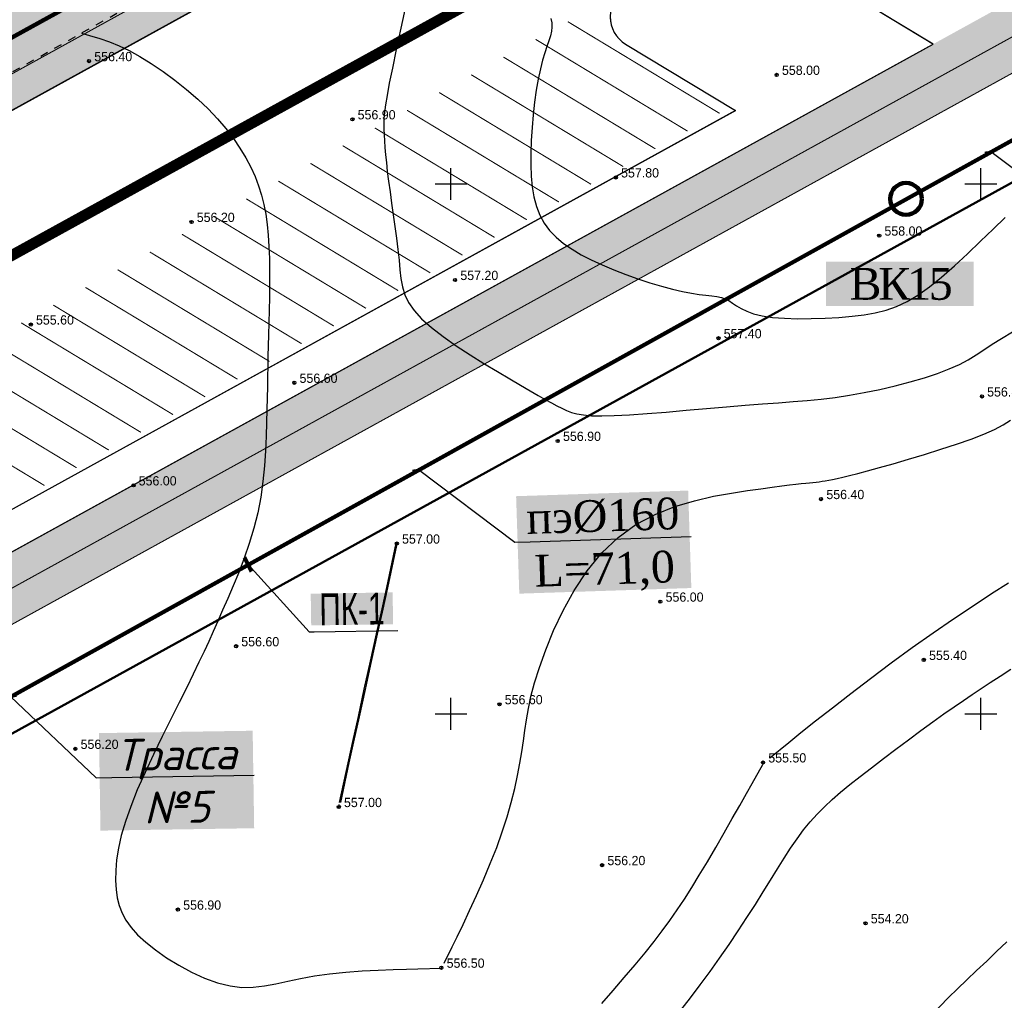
# Model space of a CAD drawing. Extents: x 0 to 361260, y 0 to 4201817.
# Tile 224 of 256: x 360159 to 360252, y 4200773 to 4200865. Entities that reach past the tile are written whole.
import ezdxf
from ezdxf import colors
from ezdxf.entities.mleader import LeaderData, LeaderLine
from ezdxf.math import Vec2, Vec3

# ---------------------------------------------------------------- set-up
doc = ezdxf.new("R2010")
doc.units = 0
doc.header["$LTSCALE"] = 0.5
doc.header["$MEASUREMENT"] = 0
doc.header["$PDMODE"] = 32
doc.header["$PDSIZE"] = 0.3
for name, pattern in [('CONTI', [0]), ('GOST2.303 6', [12, 8, -1.5, 1, -1.5]), ('STRIH_1', [3, 2, -1]), ('Д_ТРОТ_ТРУБА', [3, 1.5, -1.5])]:
    doc.linetypes.add(name, pattern=pattern)
for name, color, linetype in [('(004) Точки рельефа', 7, 'Continuous'), ('(025) Дорога', 7, 'Continuous'), ('GORIZDEFAULT', 32, 'CONTI'), ('OBRIV0', 32, 'CONTI'), ('PI_TTDEFAULT', 5, 'CONTI'), ('SETKR', 2, 'CONTI'), ('Водопровод 10', 7, 'Continuous'), ('Канализация 2', 7, 'Continuous'), ('Штрих Стекло', 7, 'Continuous')]:
    doc.layers.add(name, color=color, linetype=linetype)
doc.layers.add('0004. Услов. обоз. @ 1', color=250, linetype='Continuous', lineweight=30)
doc.styles.add('D-431', font='txt')
doc.styles.add('Times New Roman', font='times.ttf')

# ---------------------------------------------------------------- blocks, each defined once
blk = doc.blocks.new('BL_333')
at = {"color": 0}
for p, q in [((0, -1.5), (0, 1.5)), ((-1.5, 0), (1.5, 0))]:
    blk.add_line(p, q, dxfattribs=at)
blk = doc.blocks.new('_ArchTick')
at = {"color": 0, "linetype": 'ByBlock', "const_width": 0.15}
blk.add_lwpolyline([(-0.5, -0.5), (0.5, 0.5)], dxfattribs=at)
blk = doc.blocks.new('_None')

msp = doc.modelspace()

# ---------------------------------------------------------------- hatches: boundary and pattern name
at = {"layer": 'Штрих Стекло', "linetype": 'Continuous'}
h = msp.add_hatch(color=5, dxfattribs=at)
h.dxf.hatch_style = 1
h.set_gradient(color1=(173, 173, 173), color2=(166, 166, 166), one_color=1, tint=0.65)
h.paths.add_polyline_path([(359937.684, 4200748.941), (359943.476, 4200738.432), (360868.753, 4201248.322), (360862.962, 4201258.832)])
h = msp.add_hatch(color=5, dxfattribs=at)
h.dxf.hatch_style = 1
h.set_gradient(color1=(173, 173, 173), color2=(166, 166, 166), one_color=1, tint=0.65)
edge = h.paths.add_edge_path()
edge.add_line((360067.205, 4200806.615), (360049.645, 4200796.938))
edge.add_arc((360052.059, 4200792.559), 5, 32.88524, 118.85775, ccw=False)
edge.add_line((360056.257, 4200795.274), (360060.259, 4200789.085))
edge.add_line((360060.259, 4200789.085), (360069.039, 4200793.924))
edge.add_line((360069.039, 4200793.924), (360065.267, 4200799.758))
edge.add_arc((360069.63, 4200802.227), 5.014, 118.92591, 209.50369, ccw=False)
edge = h.paths.add_edge_path()
edge.add_line((360236.317, 4200517.23), (360498.797, 4200265.225))
edge.add_arc((360509.185, 4200276.045), 15, 226.16627, 298.85775)
edge.add_line((360516.425, 4200262.908), (361136.886, 4200604.824))
edge.add_arc((361129.646, 4200617.961), 15, 298.85775, 396.46852)
edge.add_line((361141.709, 4200626.877), (360736.189, 4201168.806))
edge.add_arc((360740.21, 4201171.777), 5, 118.85775, 216.46852, ccw=False)
edge.add_line((360737.797, 4201176.157), (360731.547, 4201172.713))
edge.add_line((360731.547, 4201172.713), (361139.296, 4200625.094))
edge.add_arc((361129.646, 4200617.961), 12, -61.14225, 36.46852, ccw=False)
edge.add_line((361135.438, 4200607.451), (360507.891, 4200266.197))
edge.add_line((360507.891, 4200266.197), (360237.512, 4200520.465))
edge.add_line((360237.512, 4200520.465), (360062.893, 4200790.537))
edge.add_line((360062.893, 4200790.537), (360060.259, 4200789.085))
edge.add_line((360060.259, 4200789.085), (360234.992, 4200518.836))
edge.add_arc((360242.55, 4200523.723), 9, 212.88524, 226.16627)
edge = h.paths.add_edge_path(flags=16)
edge.add_line((360274.624, 4200503.308), (360634.832, 4200701.808))
edge.add_arc((360637.246, 4200697.429), 5, 28.85775, 118.85775, ccw=False)
edge.add_line((360641.625, 4200699.842), (360789.915, 4200430.746))
edge.add_arc((360785.536, 4200428.333), 5, -61.14225, 28.85775, ccw=False)
edge.add_line((360787.949, 4200423.954), (360511.598, 4200271.666))
edge.add_arc((360509.185, 4200276.045), 5, 226.82384, 298.85775, ccw=False)
edge.add_line((360505.764, 4200272.399), (360273.569, 4200495.328))
edge.add_arc((360277.037, 4200498.929), 5, 118.85775, 226.07521, ccw=False)
h.paths.add_polyline_path([(360274.624, 4200503.308), (360631.329, 4200699.877), (360780.102, 4200429.905), (360509.832, 4200280.969)], flags=0)
edge = h.paths.add_edge_path(flags=16)
edge.add_line((360648.845, 4200709.53), (360942.986, 4200871.621))
edge.add_arc((360945.4, 4200867.242), 5, 36.46852, 118.85775, ccw=False)
edge.add_line((360949.42, 4200870.214), (361133.667, 4200620.933))
edge.add_arc((361129.646, 4200617.961), 5, -61.14225, 36.46852, ccw=False)
edge.add_line((361132.059, 4200613.582), (360801.962, 4200431.676))
edge.add_arc((360799.549, 4200436.055), 5, 208.85775, 298.85775, ccw=False)
edge.add_line((360795.17, 4200433.642), (360646.88, 4200702.738))
edge.add_arc((360651.259, 4200705.151), 5, 118.85775, 208.85775, ccw=False)
h.paths.add_polyline_path([(360652.349, 4200711.46), (360938.867, 4200869.351), (361123.713, 4200619.259), (360801.122, 4200441.489)], flags=0)
edge = h.paths.add_edge_path(flags=17)
edge.add_line((361139.296, 4200625.094), (360731.547, 4201172.713))
edge.add_line((360731.547, 4201172.713), (360723.659, 4201168.366))
edge.add_arc((360726.073, 4201163.987), 5, 36.46852, 118.85775, ccw=False)
edge.add_line((360730.093, 4201166.959), (360939.826, 4200883.196))
edge.add_arc((360935.805, 4200880.224), 5, -61.14225, 36.46852, ccw=False)
edge.add_line((360938.218, 4200875.845), (360645.95, 4200714.785))
edge.add_arc((360643.536, 4200719.164), 5, 208.85775, 298.85775, ccw=False)
edge.add_line((360639.157, 4200716.751), (360490.867, 4200985.847))
edge.add_arc((360495.246, 4200988.26), 5, 118.85775, 208.85775, ccw=False)
edge.add_line((360492.833, 4200992.639), (360478.82, 4200984.917))
edge.add_arc((360481.233, 4200980.538), 5, 28.85775, 118.85775, ccw=False)
edge.add_line((360485.612, 4200982.951), (360633.903, 4200713.855))
edge.add_arc((360629.523, 4200711.442), 5, -61.14225, 28.85552, ccw=False)
edge.add_line((360631.937, 4200707.063), (360550.485, 4200662.177))
edge.add_arc((360548.072, 4200666.557), 5, 208.85775, 298.85775, ccw=False)
edge.add_line((360543.693, 4200664.143), (360395.403, 4200933.239))
edge.add_arc((360399.782, 4200935.652), 5, 118.85775, 208.85775, ccw=False)
edge.add_line((360397.369, 4200940.032), (360749.145, 4201133.884))
edge.add_arc((360751.558, 4201129.505), 5, 36.46852, 118.85775, ccw=False)
edge.add_line((360755.579, 4201132.477), (360745.985, 4201145.458))
edge.add_arc((360741.964, 4201142.486), 5, -61.14225, 36.46852, ccw=False)
edge.add_line((360744.377, 4201138.107), (360086.378, 4200775.506))
edge.add_arc((360084.042, 4200779.927), 5, 212.88524, 297.85041, ccw=False)
edge.add_line((360079.844, 4200777.212), (360088.552, 4200763.743))
edge.add_arc((360092.751, 4200766.458), 5, 118.85775, 212.88524, ccw=False)
edge.add_line((360090.338, 4200770.837), (360383.356, 4200932.309))
edge.add_arc((360385.769, 4200927.93), 5, 28.85775, 118.85775, ccw=False)
edge.add_line((360390.148, 4200930.343), (360538.438, 4200661.248))
edge.add_arc((360534.059, 4200658.834), 5, -61.14225, 28.85775, ccw=False)
edge.add_line((360536.472, 4200654.455), (360267.361, 4200506.157))
edge.add_arc((360264.948, 4200510.536), 5, 226.16627, 298.85775, ccw=False)
edge.add_line((360261.485, 4200506.929), (360243.327, 4200524.363))
edge.add_line((360243.327, 4200524.363), (360069.039, 4200793.924))
edge.add_line((360069.039, 4200793.924), (360062.893, 4200790.537))
edge.add_line((360062.893, 4200790.537), (360237.512, 4200520.465))
edge.add_line((360237.512, 4200520.465), (360507.891, 4200266.197))
edge.add_line((360507.891, 4200266.197), (361135.438, 4200607.451))
edge.add_arc((361129.646, 4200617.961), 12, 298.85775, 396.46852)

# ---------------------------------------------------------------- linework, layer by layer
at = {"layer": '(025) Дорога', "linetype": 'Д_ТРОТ_ТРУБА', "flags": 128}
msp.add_lwpolyline([(359953.995, 4200750.928), (360042.859, 4200795.395), (360071.634, 4200808.665), (360092.009, 4200819.124), (360111.919, 4200831.154), (360144.925, 4200852.88), (360178.967, 4200872.002), (360211.86, 4200890.63), (360272.891, 4200923.073), (360343.14, 4200960.945), (360371.23, 4200976.703), (360403.007, 4200994.365), (360439.496, 4201013.875), (360473.497, 4201030.556), (360525.015, 4201058.011), (360608.149, 4201103.465), (360646.675, 4201119.584), (360662.647, 4201126.758), (360690.789, 4201139.98), (360724.408, 4201157.515), (360751.808, 4201173.397), (360798.607, 4201199.584), (360851.518, 4201230.247), (360883.204, 4201250.426), (360907.583, 4201268.733), (360923.225, 4201280.92)], dxfattribs=at)
at = {"ltscale": 0.149071}
for points in [[(359937.684, 4200748.941), (359943.476, 4200738.432), (360868.753, 4201248.322), (360862.962, 4201258.832)], [(360098.44, 4200765.026), (360250.316, 4200530.13), (360265.595, 4200515.46), (360528.625, 4200660.407), (360384.196, 4200922.496)]]:
    msp.add_lwpolyline(points, close=True, dxfattribs=at)
at = {"color": 7, "ltscale": 0.149071, "true_color": 0xffffff, "const_width": 0.4}
msp.add_lwpolyline([(359940.58, 4200743.686), (360865.858, 4201253.577)], dxfattribs=at)
at = {"color": 7, "linetype": 'STRIH_1', "ltscale": 2, "true_color": 0xffffff, "const_width": 0.1}
for points in [[(359942.028, 4200741.059), (360867.306, 4201250.95)], [(360088.537, 4200773.269), (360746.752, 4201135.991)]]:
    msp.add_lwpolyline(points, dxfattribs=at)
at = {"color": 1, "linetype": 'GOST2.303 6', "lineweight": 30, "const_width": 1.035}
msp.add_lwpolyline([(360055.869, 4200786.666), (360747.942, 4201168.046), (361159.312, 4200611.473), (360505.949, 4200251.426), (360231.678, 4200514.752)], close=True, dxfattribs=at)
at = {"ltscale": 0.149071, "const_width": 0.1}
for points in [[(360069.039, 4200793.924), (360065.42, 4200799.521, -0.434955), (360067.205, 4200806.615), (360723.659, 4201168.366)], [(360393.305, 4200924.614), (360390.148, 4200930.343, 0.414214), (360383.356, 4200932.309), (360090.338, 4200770.837, 0.434955), (360088.552, 4200763.743), (360092.631, 4200757.434)], [(360245.484, 4200863.184), (360229.672, 4200872.738, 0.267949), (360224.673, 4200872.838), (360216.582, 4200868.38, 0.57735), (360216.478, 4200863.184), (360226.856, 4200856.914)], [(360072.304, 4200788.873), (360079.844, 4200777.212, 0.393772), (360086.456, 4200775.548), (360245.484, 4200863.184)]]:
    msp.add_lwpolyline(points, format="xyb", dxfattribs=at)
for points in [[(360069.039, 4200793.924), (360747.942, 4201168.046)], [(360076.941, 4200798.278), (360365.132, 4200957.091)], [(360091.34, 4200782.236), (360226.856, 4200856.914)]]:
    msp.add_lwpolyline(points, dxfattribs=at)
at = {"color": 5, "linetype": 'Continuous', "lineweight": 106}
msp.add_lwpolyline([(360631.941, 4200712.667), (360262.215, 4200509.59), (360194.039, 4200609.778), (360093.44, 4200765.512), (360330.348, 4200897.165)], dxfattribs=at)
at = {"linetype": 'Continuous'}
msp.add_lwpolyline([(360072.304, 4200788.873), (360079.844, 4200777.212, 0.393772), (360086.456, 4200775.548), (360245.484, 4200863.184), (360229.672, 4200872.738, 0.267949), (360224.673, 4200872.838), (360216.582, 4200868.38, 0.57735), (360216.478, 4200863.184), (360226.856, 4200856.914), (360091.34, 4200782.236), (360078.986, 4200789.7, 0.267949), (360073.987, 4200789.8)], format="xyb", close=True, dxfattribs=at)
at = {"color": 2, "linetype": 'Continuous', "const_width": 0.1}
for points in [[(360211.02, 4200865.314), (360225.35, 4200856.655)], [(360207.986, 4200863.642), (360222.316, 4200854.984)], [(360204.952, 4200861.971), (360219.282, 4200853.312)], [(360201.918, 4200860.299), (360216.248, 4200851.64)], [(360198.884, 4200858.627), (360213.214, 4200849.968)], [(360195.85, 4200856.955), (360210.18, 4200848.296)], [(360192.816, 4200855.283), (360207.146, 4200846.624)], [(360189.782, 4200853.611), (360204.113, 4200844.952)], [(360186.748, 4200851.939), (360201.079, 4200843.28)], [(360183.714, 4200850.267), (360198.045, 4200841.608)], [(360180.681, 4200848.595), (360195.011, 4200839.936)], [(360177.647, 4200846.923), (360191.977, 4200838.264)], [(360174.613, 4200845.252), (360188.943, 4200836.593)], [(360171.579, 4200843.58), (360185.909, 4200834.921)], [(360168.545, 4200841.908), (360182.875, 4200833.249)], [(360165.511, 4200840.236), (360179.841, 4200831.577)], [(360162.477, 4200838.564), (360176.807, 4200829.905)], [(360159.443, 4200836.892), (360173.773, 4200828.233)], [(360156.409, 4200835.22), (360170.739, 4200826.561)], [(360153.375, 4200833.548), (360167.705, 4200824.889)], [(360150.341, 4200831.876), (360164.671, 4200823.217)], [(360147.307, 4200830.204), (360161.638, 4200821.545)]]:
    msp.add_lwpolyline(points, dxfattribs=at)
at = {"color": 0, "lineweight": 50, "ltscale": 0.149071}
msp.add_lwpolyline([(360098.44, 4200765.026), (360250.316, 4200530.13), (360265.595, 4200515.46), (360404.1, 4200591.785), (360259.692, 4200853.838), (360098.44, 4200765.026)], dxfattribs=at)
at = {"lineweight": 90}
msp.add_circle((360242.939, 4200848.59), 1.5, dxfattribs=at)
at = {"layer": 'GORIZDEFAULT', "color": 32}
for points in [[(360195.73, 4200866.87, 557), (360195.27, 4200864.7, 557), (360194.84, 4200862.69, 557), (360194.47, 4200860.93, 557), (360194.18, 4200859.5, 557), (360193.97, 4200858.36, 557), (360193.82, 4200857.46, 557), (360193.73, 4200856.75, 557), (360193.67, 4200856.16, 557), (360193.66, 4200855.65, 557), (360193.66, 4200855.16, 557), (360193.68, 4200854.64, 557), (360193.71, 4200854.07, 557), (360193.75, 4200853.44, 557), (360193.82, 4200852.76, 557), (360193.9, 4200852.01, 557), (360193.99, 4200851.18, 557), (360194.11, 4200850.26, 557), (360194.25, 4200849.26, 557), (360194.4, 4200848.2, 557), (360194.55, 4200847.09, 557), (360194.71, 4200845.97, 557), (360194.85, 4200844.87, 557), (360194.99, 4200843.81, 557), (360195.1, 4200842.81, 557), (360195.18, 4200841.9, 557), (360195.28, 4200841.07, 557), (360195.43, 4200840.29, 557), (360195.65, 4200839.53, 557), (360196, 4200838.8, 557), (360196.52, 4200838.05, 557), (360197.22, 4200837.27, 557), (360198.15, 4200836.45, 557), (360199.26, 4200835.59, 557), (360200.5, 4200834.73, 557), (360201.8, 4200833.88, 557), (360203.11, 4200833.06, 557), (360204.38, 4200832.3, 557), (360205.55, 4200831.61, 557), (360206.57, 4200831, 557), (360207.46, 4200830.49, 557), (360208.23, 4200830.04, 557), (360208.89, 4200829.67, 557), (360209.48, 4200829.34, 557), (360209.99, 4200829.07, 557), (360210.46, 4200828.83, 557), (360210.91, 4200828.62, 557), (360211.37, 4200828.44, 557), (360211.88, 4200828.3, 557), (360212.5, 4200828.2, 557), (360213.27, 4200828.13, 557), (360214.22, 4200828.11, 557), (360215.4, 4200828.14, 557), (360216.85, 4200828.22, 557), (360218.5, 4200828.33, 557), (360220.31, 4200828.48, 557), (360222.2, 4200828.64, 557), (360224.12, 4200828.81, 557), (360226, 4200828.98, 557), (360227.77, 4200829.12, 557), (360229.4, 4200829.25, 557), (360230.89, 4200829.35, 557), (360232.29, 4200829.46, 557), (360233.62, 4200829.57, 557), (360234.93, 4200829.69, 557), (360236.24, 4200829.85, 557), (360237.59, 4200830.06, 557), (360239, 4200830.31, 557), (360240.45, 4200830.61, 557), (360241.9, 4200830.95, 557), (360243.32, 4200831.32, 557), (360244.67, 4200831.71, 557), (360245.92, 4200832.12, 557), (360247.02, 4200832.55, 557), (360247.97, 4200832.97, 557), (360248.79, 4200833.41, 557), (360249.55, 4200833.86, 557), (360250.29, 4200834.35, 557), (360251.07, 4200834.87, 557), (360251.95, 4200835.43, 557), (360252.97, 4200836.05, 557)], [(360209.43, 4200865.6, 557.5), (360209.5, 4200865.19, 557.5), (360209.52, 4200864.79, 557.5), (360209.48, 4200864.4, 557.5), (360209.38, 4200863.97, 557.5), (360209.23, 4200863.51, 557.5), (360209.05, 4200862.98, 557.5), (360208.85, 4200862.38, 557.5), (360208.64, 4200861.67, 557.5), (360208.43, 4200860.85, 557.5), (360208.23, 4200859.9, 557.5), (360208.05, 4200858.85, 557.5), (360207.89, 4200857.71, 557.5), (360207.76, 4200856.52, 557.5), (360207.65, 4200855.31, 557.5), (360207.57, 4200854.1, 557.5), (360207.53, 4200852.92, 557.5), (360207.53, 4200851.79, 557.5), (360207.57, 4200850.72, 557.5), (360207.66, 4200849.72, 557.5), (360207.83, 4200848.77, 557.5), (360208.07, 4200847.88, 557.5), (360208.39, 4200847.06, 557.5), (360208.8, 4200846.3, 557.5), (360209.31, 4200845.61, 557.5), (360209.92, 4200844.97, 557.5), (360210.63, 4200844.38, 557.5), (360211.42, 4200843.83, 557.5), (360212.29, 4200843.32, 557.5), (360213.24, 4200842.83, 557.5), (360214.27, 4200842.36, 557.5), (360215.36, 4200841.9, 557.5), (360216.49, 4200841.46, 557.5), (360217.63, 4200841.05, 557.5), (360218.77, 4200840.67, 557.5), (360219.87, 4200840.34, 557.5), (360220.9, 4200840.06, 557.5), (360221.84, 4200839.84, 557.5), (360222.68, 4200839.68, 557.5), (360223.41, 4200839.58, 557.5), (360224.04, 4200839.51, 557.5), (360224.6, 4200839.45, 557.5), (360225.08, 4200839.38, 557.5), (360225.51, 4200839.3, 557.5), (360225.88, 4200839.17, 557.5), (360226.23, 4200838.99, 557.5), (360226.57, 4200838.76, 557.5), (360226.95, 4200838.5, 557.5), (360227.38, 4200838.24, 557.5), (360227.9, 4200837.98, 557.5), (360228.55, 4200837.75, 557.5), (360229.36, 4200837.55, 557.5), (360230.34, 4200837.41, 557.5), (360231.46, 4200837.32, 557.5), (360232.7, 4200837.28, 557.5), (360233.99, 4200837.29, 557.5), (360235.31, 4200837.33, 557.5), (360236.6, 4200837.41, 557.5), (360237.84, 4200837.52, 557.5), (360238.98, 4200837.65, 557.5), (360240.04, 4200837.84, 557.5), (360241.05, 4200838.1, 557.5), (360242.04, 4200838.45, 557.5), (360243.04, 4200838.91, 557.5), (360244.06, 4200839.51, 557.5), (360245.14, 4200840.28, 557.5), (360246.3, 4200841.21, 557.5), (360247.51, 4200842.28, 557.5), (360248.74, 4200843.42, 557.5), (360249.97, 4200844.59, 557.5), (360251.16, 4200845.74, 557.5), (360252.28, 4200846.82, 557.5)], [(360165.129, 4200864.229, 556.5), (360165.88, 4200864.01, 556.5), (360166.86, 4200863.71, 556.5), (360167.78, 4200863.4, 556.5), (360168.68, 4200863.03, 556.5), (360169.62, 4200862.58, 556.5), (360170.64, 4200862.02, 556.5), (360171.72, 4200861.35, 556.5), (360172.83, 4200860.6, 556.5), (360173.94, 4200859.78, 556.5), (360175.04, 4200858.91, 556.5), (360176.1, 4200858, 556.5), (360177.08, 4200857.08, 556.5), (360177.97, 4200856.15, 556.5), (360178.76, 4200855.22, 556.5), (360179.47, 4200854.3, 556.5), (360180.09, 4200853.38, 556.5), (360180.64, 4200852.47, 556.5), (360181.11, 4200851.57, 556.5), (360181.51, 4200850.69, 556.5), (360181.84, 4200849.81, 556.5), (360182.12, 4200848.94, 556.5), (360182.35, 4200848.05, 556.5), (360182.52, 4200847.14, 556.5), (360182.66, 4200846.18, 556.5), (360182.75, 4200845.18, 556.5), (360182.82, 4200844.11, 556.5), (360182.86, 4200842.97, 556.5), (360182.88, 4200841.77, 556.5), (360182.88, 4200840.54, 556.5), (360182.86, 4200839.3, 556.5), (360182.84, 4200838.08, 556.5), (360182.81, 4200836.89, 556.5), (360182.79, 4200835.77, 556.5), (360182.76, 4200834.73, 556.5), (360182.73, 4200833.74, 556.5), (360182.71, 4200832.78, 556.5), (360182.69, 4200831.83, 556.5), (360182.67, 4200830.85, 556.5), (360182.65, 4200829.82, 556.5), (360182.63, 4200828.71, 556.5), (360182.6, 4200827.5, 556.5), (360182.57, 4200826.2, 556.5), (360182.5, 4200824.82, 556.5), (360182.4, 4200823.39, 556.5), (360182.26, 4200821.93, 556.5), (360182.05, 4200820.45, 556.5), (360181.76, 4200818.97, 556.5), (360181.4, 4200817.51, 556.5), (360180.96, 4200816.07, 556.5), (360180.48, 4200814.68, 556.5), (360179.97, 4200813.35, 556.5), (360179.45, 4200812.07, 556.5), (360178.93, 4200810.88, 556.5), (360178.44, 4200809.77, 556.5), (360177.99, 4200808.75, 556.5), (360177.56, 4200807.78, 556.5), (360177.14, 4200806.84, 556.5), (360176.7, 4200805.88, 556.5), (360176.22, 4200804.86, 556.5), (360175.68, 4200803.74, 556.5), (360175.06, 4200802.48, 556.5), (360174.34, 4200801.06, 556.5), (360173.56, 4200799.5, 556.5), (360172.74, 4200797.86, 556.5), (360171.92, 4200796.17, 556.5), (360171.13, 4200794.48, 556.5), (360170.4, 4200792.83, 556.5), (360169.78, 4200791.27, 556.5), (360169.27, 4200789.83, 556.5), (360168.89, 4200788.52, 556.5), (360168.62, 4200787.31, 556.5), (360168.44, 4200786.21, 556.5), (360168.36, 4200785.21, 556.5), (360168.34, 4200784.28, 556.5), (360168.4, 4200783.43, 556.5), (360168.51, 4200782.64, 556.5), (360168.69, 4200781.9, 556.5), (360168.96, 4200781.2, 556.5), (360169.33, 4200780.52, 556.5), (360169.81, 4200779.84, 556.5), (360170.43, 4200779.16, 556.5), (360171.19, 4200778.46, 556.5), (360172.11, 4200777.73, 556.5), (360173.16, 4200776.99, 556.5), (360174.31, 4200776.28, 556.5), (360175.51, 4200775.63, 556.5), (360176.74, 4200775.07, 556.5), (360177.96, 4200774.62, 556.5), (360179.15, 4200774.32, 556.5), (360180.27, 4200774.18, 556.5), (360181.34, 4200774.2, 556.5), (360182.4, 4200774.32, 556.5), (360183.48, 4200774.52, 556.5), (360184.61, 4200774.77, 556.5), (360185.81, 4200775.03, 556.5), (360187.12, 4200775.28, 556.5), (360188.55, 4200775.48, 556.5), (360190.07, 4200775.63, 556.5), (360191.61, 4200775.74, 556.5), (360193.12, 4200775.82, 556.5), (360194.53, 4200775.88, 556.5), (360195.8, 4200775.92, 556.5), (360196.86, 4200775.94, 556.5), (360199.09, 4200775.99, 556.5)], [(360199.36, 4200776.48, 556.5), (360200.12, 4200778.02, 556.5), (360200.58, 4200778.97, 556.5), (360201.14, 4200780.12, 556.5), (360201.76, 4200781.43, 556.5), (360202.41, 4200782.85, 556.5), (360203.07, 4200784.34, 556.5), (360203.71, 4200785.87, 556.5), (360204.31, 4200787.38, 556.5), (360204.83, 4200788.86, 556.5), (360205.29, 4200790.28, 556.5), (360205.68, 4200791.64, 556.5), (360206.01, 4200792.94, 556.5), (360206.29, 4200794.17, 556.5), (360206.51, 4200795.34, 556.5), (360206.69, 4200796.43, 556.5), (360206.84, 4200797.46, 556.5), (360206.97, 4200798.44, 556.5), (360207.11, 4200799.44, 556.5), (360207.3, 4200800.49, 556.5), (360207.54, 4200801.63, 556.5), (360207.88, 4200802.91, 556.5), (360208.34, 4200804.37, 556.5), (360208.94, 4200806.04, 556.5), (360209.68, 4200807.86, 556.5), (360210.58, 4200809.75, 556.5), (360211.63, 4200811.65, 556.5), (360212.85, 4200813.49, 556.5), (360214.22, 4200815.18, 556.5), (360215.76, 4200816.65, 556.5), (360217.45, 4200817.86, 556.5), (360219.26, 4200818.82, 556.5), (360221.13, 4200819.55, 556.5), (360222.99, 4200820.11, 556.5), (360224.78, 4200820.53, 556.5), (360226.46, 4200820.83, 556.5), (360227.97, 4200821.06, 556.5), (360229.25, 4200821.24, 556.5), (360230.32, 4200821.39, 556.5), (360231.21, 4200821.51, 556.5), (360231.95, 4200821.6, 556.5), (360232.55, 4200821.68, 556.5), (360233.05, 4200821.73, 556.5), (360233.47, 4200821.78, 556.5), (360233.83, 4200821.81, 556.5), (360234.15, 4200821.84, 556.5), (360234.45, 4200821.87, 556.5), (360234.73, 4200821.9, 556.5), (360235.01, 4200821.94, 556.5), (360235.31, 4200821.98, 556.5), (360235.64, 4200822.04, 556.5), (360236.01, 4200822.11, 556.5), (360236.44, 4200822.2, 556.5), (360236.97, 4200822.32, 556.5), (360237.61, 4200822.48, 556.5), (360238.38, 4200822.68, 556.5), (360239.31, 4200822.93, 556.5), (360240.42, 4200823.23, 556.5), (360241.72, 4200823.6, 556.5), (360243.16, 4200824.02, 556.5), (360244.68, 4200824.48, 556.5), (360246.21, 4200824.96, 556.5), (360247.7, 4200825.45, 556.5), (360249.07, 4200825.93, 556.5), (360250.28, 4200826.4, 556.5), (360251.27, 4200826.84, 556.5), (360252.09, 4200827.27, 556.5), (360252.81, 4200827.71, 556.5)], [(360194.89, 4200816.12, 557), (360194.85, 4200816.13, 557), (360194.79, 4200816.09, 557), (360193.9, 4200811.91, 557), (360193.46, 4200809.91, 557), (360192.94, 4200807.55, 557), (360192.38, 4200804.98, 557), (360191.79, 4200802.33, 557), (360191.23, 4200799.75, 557), (360190.71, 4200797.39, 557), (360190.27, 4200795.39, 557), (360189.45, 4200791.65, 557)], [(360189.61, 4200791.65, 557), (360190.4, 4200795.37, 557), (360190.84, 4200797.37, 557), (360191.36, 4200799.73, 557), (360191.92, 4200802.3, 557), (360192.51, 4200804.95, 557), (360193.07, 4200807.53, 557), (360193.59, 4200809.89, 557), (360194.03, 4200811.89, 557), (360194.89, 4200815.87, 557)], [(360230.1, 4200795.85, 555.5), (360231.87, 4200797.31, 555.5), (360233.01, 4200798.23, 555.5), (360234.4, 4200799.33, 555.5), (360235.99, 4200800.58, 555.5), (360237.74, 4200801.93, 555.5), (360239.6, 4200803.35, 555.5), (360241.54, 4200804.81, 555.5), (360243.52, 4200806.25, 555.5), (360245.49, 4200807.64, 555.5), (360247.41, 4200808.96, 555.5), (360249.26, 4200810.2, 555.5), (360251, 4200811.34, 555.5), (360252.6, 4200812.37, 555.5)], [(360221.7, 4200772.04, 555), (360222.61, 4200773.21, 555), (360223.52, 4200774.42, 555), (360224.44, 4200775.68, 555), (360225.35, 4200776.96, 555), (360226.24, 4200778.25, 555), (360227.1, 4200779.53, 555), (360227.93, 4200780.79, 555), (360228.72, 4200782.01, 555), (360229.45, 4200783.19, 555), (360230.15, 4200784.31, 555), (360230.8, 4200785.37, 555), (360231.43, 4200786.38, 555), (360232.05, 4200787.32, 555), (360232.66, 4200788.21, 555), (360233.27, 4200789.04, 555), (360233.89, 4200789.81, 555), (360234.54, 4200790.53, 555), (360235.23, 4200791.22, 555), (360235.96, 4200791.91, 555), (360236.76, 4200792.6, 555), (360237.64, 4200793.33, 555), (360238.6, 4200794.09, 555), (360239.67, 4200794.92, 555), (360240.8, 4200795.79, 555), (360241.98, 4200796.68, 555), (360243.17, 4200797.56, 555), (360244.34, 4200798.43, 555), (360245.47, 4200799.24, 555), (360246.52, 4200800, 555), (360247.47, 4200800.67, 555), (360248.35, 4200801.27, 555), (360249.19, 4200801.84, 555), (360250.02, 4200802.39, 555), (360250.89, 4200802.95, 555), (360251.81, 4200803.54, 555), (360252.84, 4200804.2, 555)], [(360214.23, 4200772.68, 555.5), (360215.3, 4200773.9, 555.5), (360216.35, 4200775.12, 555.5), (360217.37, 4200776.31, 555.5), (360218.31, 4200777.45, 555.5), (360219.16, 4200778.52, 555.5), (360219.94, 4200779.53, 555.5), (360220.66, 4200780.51, 555.5), (360221.35, 4200781.5, 555.5), (360222.03, 4200782.52, 555.5), (360222.71, 4200783.6, 555.5), (360223.43, 4200784.77, 555.5), (360224.19, 4200786.05, 555.5), (360224.99, 4200787.4, 555.5), (360225.78, 4200788.77, 555.5), (360226.54, 4200790.11, 555.5), (360227.25, 4200791.36, 555.5), (360227.89, 4200792.48, 555.5), (360228.42, 4200793.42, 555.5), (360229.44, 4200795.21, 555.5)], [(360189.41, 4200791.45, 557), (360189.35, 4200791.17, 557)], [(360189.35, 4200791.17, 557), (360189.39, 4200791.11, 557), (360189.41, 4200791.12, 557)], [(360233.65, 4200755.82, 553.5), (360235.06, 4200757.27, 553.5), (360235.72, 4200758.18, 553.5), (360236.5, 4200759.27, 553.5), (360237.38, 4200760.47, 553.5), (360238.3, 4200761.76, 553.5), (360239.23, 4200763.06, 553.5), (360240.14, 4200764.34, 553.5), (360240.97, 4200765.54, 553.5), (360241.71, 4200766.62, 553.5), (360242.37, 4200767.59, 553.5), (360242.98, 4200768.47, 553.5), (360243.56, 4200769.3, 553.5), (360244.14, 4200770.08, 553.5), (360244.75, 4200770.84, 553.5), (360245.4, 4200771.61, 553.5), (360246.13, 4200772.4, 553.5), (360246.93, 4200773.22, 553.5), (360247.78, 4200774.06, 553.5), (360248.68, 4200774.91, 553.5), (360249.6, 4200775.78, 553.5), (360250.55, 4200776.67, 553.5), (360251.49, 4200777.57, 553.5), (360252.44, 4200778.48, 553.5)]]:
    msp.add_polyline3d(points, dxfattribs=at)
at = {"layer": 'PI_TTDEFAULT', "color": 5}
for p in [(360165.84, 4200861.59, 556.4), (360230.73, 4200860.29, 558), (360190.7, 4200856.1, 556.9), (360215.55, 4200850.61, 557.8), (360175.52, 4200846.41, 556.2), (360240.41, 4200845.12, 558), (360200.38, 4200840.93, 557.2), (360160.35, 4200836.73, 555.6), (360225.24, 4200835.44, 557.4), (360185.21, 4200831.24, 556.6), (360250.1, 4200829.95, 556.8), (360210.07, 4200825.75, 556.9), (360170.04, 4200821.56, 556), (360234.92, 4200820.26, 556.4), (360194.89, 4200816.07, 557), (360219.75, 4200810.58, 556), (360179.72, 4200806.38, 556.6), (360244.61, 4200805.09, 555.4), (360204.58, 4200800.9, 556.6), (360164.55, 4200796.7, 556.2), (360229.44, 4200795.41, 555.5), (360189.41, 4200791.21, 557), (360214.26, 4200785.72, 556.2), (360174.23, 4200781.53, 556.9), (360239.12, 4200780.24, 554.2), (360199.09, 4200776.04, 556.5)]:
    msp.add_point(p, dxfattribs=at)

# ---------------------------------------------------------------- block references
at = {"layer": 'SETKR', "color": 92}
for p in [(360200, 4200850), (360250, 4200850), (360200, 4200800), (360250, 4200800)]:
    msp.add_blockref('BL_333', p, dxfattribs=at)

# ---------------------------------------------------------------- texts
at = {"layer": '(004) Точки рельефа', "style": 'D-431'}
for s, p in [('556.40', (360166.34, 4200861.58)), ('558.00', (360231.23, 4200860.29)), ('556.90', (360191.19, 4200856.09)), ('557.80', (360216.05, 4200850.61)), ('556.20', (360176.01, 4200846.41)), ('558.00', (360240.9, 4200845.12)), ('557.20', (360200.88, 4200840.93)), ('555.60', (360160.84, 4200836.73)), ('557.40', (360225.73, 4200835.44)), ('556.60', (360185.71, 4200831.23)), ('556.80', (360250.59, 4200829.94)), ('556.90', (360210.57, 4200825.75)), ('556.00', (360170.53, 4200821.55)), ('556.40', (360235.42, 4200820.26)), ('557.00', (360195.38, 4200816.06)), ('556.00', (360220.25, 4200810.58)), ('556.60', (360180.21, 4200806.37)), ('555.40', (360245.11, 4200805.08)), ('556.60', (360205.07, 4200800.9)), ('556.20', (360165.05, 4200796.69)), ('555.50', (360229.94, 4200795.41)), ('557.00', (360189.9, 4200791.2)), ('556.20', (360214.76, 4200785.72)), ('556.90', (360174.73, 4200781.52)), ('554.20', (360239.61, 4200780.23)), ('556.50', (360199.59, 4200776.04))]:
    msp.add_text(s, height=0.875, dxfattribs=at).set_placement(p)
at = {"layer": 'Канализация 2', "color": 0, "lineweight": 0, "insert": (360242.358, 4200840.55), "char_height": 3, "width": 12.73907, "attachment_point": 5, "style": 'Times New Roman', "bg_fill": 1, "box_fill_scale": 1.2, "bg_fill_color": 254, "bg_fill_transparency": 0}
msp.add_mtext('{\\T0.9;\\C1;ВК15}', dxfattribs=at)

# ---------------------------------------------------------------- next in the draw order: leaders
at = {"layer": '0004. Услов. обоз. @ 1'}
ml = msp.add_multileader_mtext('Standard', dxfattribs=at)
ml.set_content('{\\W0.7;\\C1;ПК-1}', color=256)
ml.set_leader_properties(color=6)
ml.set_arrow_properties(name='NONE')
ml.build(insert=Vec2(0, 0))
ml.multileader.update_dxf_attribs({"text_left_attachment_type": 6, "text_right_attachment_type": 6, "dogleg_length": 0.01})
ctx = ml.context
ctx.base_point, ctx.char_height, ctx.landing_gap_size, ctx.plane_origin, ctx.plane_x_axis, ctx.plane_y_axis = Vec3(360187.083, 4200807.745), 3, 0.1, Vec3(360174.827, 4200817.723), Vec3(0.999888, 0.014986), Vec3(-0.014986, 0.999888)
ctx.left_attachment, ctx.right_attachment, ctx.text_align_type = 6, 6, 1
notes = []
notes.append((ctx, [(0, (1, 1, 0), (360186.627, 4200807.738), (0.999888, 0.014986), 0.456, [(0, [(360180.856, 4200814.105)], 0, [])])]))
ctx.mtext.insert, ctx.mtext.text_direction, ctx.mtext.rotation, ctx.mtext.width, ctx.mtext.alignment, ctx.mtext.flow_direction = Vec3(360190.628, 4200811.398), Vec3(0.999888, 0.014986), 0.014986, 7.73, 2, 5
ctx.mtext.has_bg_fill, ctx.mtext.bg_color, ctx.mtext.bg_scale_factor, ctx.mtext.bg_transparency, ctx.mtext.use_window_bg_color = 1, -1023409921, 1, 0, 0
at = {"layer": 'Водопровод 10', "color": 1, "lineweight": 0}
ml = msp.add_multileader_mtext('Standard', dxfattribs=at)
ml.set_content('\\pxqc,t2;{\\fTimes New Roman|b0|i0|c204|p18;\\C5;пэ%%C\\fTimes New Roman|b0|i0|c0|p18;1\\fTimes New Roman|b0|i0|c204|p18;6\\fTimes New Roman|b0|i0|c0|p18;0\\fTimes New Roman|b0|i0|c204|p18; L=29,0}', color=1)
ml.set_leader_properties()
ml.set_arrow_properties(name='ARCHTICK')
ml.build(insert=Vec2(0, 0))
ml.multileader.update_dxf_attribs({"text_left_attachment_type": 6, "text_right_attachment_type": 6, "dogleg_length": 0.36, "arrow_head_size": 0.84})
ctx = ml.context
ctx.base_point, ctx.char_height, ctx.arrow_head_size, ctx.landing_gap_size, ctx.plane_origin, ctx.plane_x_axis, ctx.plane_y_axis = Vec3(360261.477, 4200846.248), 3, 0.84, 0, Vec3(360452.647, 4200731.805), Vec3(0.999467, 0.03265), Vec3(-0.03265, 0.999467)
ctx.left_attachment, ctx.right_attachment, ctx.text_align_type = 6, 6, 1
notes.append((ctx, [(1, (1, 1, 0), (360260.008, 4200846.2), (0.999467, 0.03265), 1.47, [(0, [(360250.949, 4200853.064)], 0, [])])]))
ctx.mtext.insert, ctx.mtext.text_direction, ctx.mtext.rotation, ctx.mtext.width, ctx.mtext.alignment, ctx.mtext.flow_direction = Vec3(360268.28, 4200850.21), Vec3(0.999467, 0.03265), 0.032656, 15.04298, 2, 5
ctx.mtext.has_bg_fill, ctx.mtext.bg_color, ctx.mtext.bg_scale_factor, ctx.mtext.bg_transparency, ctx.mtext.use_window_bg_color = 1, -1023409921, 1.2, 0, 0
ml = msp.add_multileader_mtext('Standard', dxfattribs=at)
ml.set_content('\\pxqc,t2;{\\fTimes New Roman|b0|i0|c204|p18;\\C5;пэ%%C\\fTimes New Roman|b0|i0|c0|p18;1\\fTimes New Roman|b0|i0|c204|p18;6\\fTimes New Roman|b0|i0|c0|p18;0\\fTimes New Roman|b0|i0|c204|p18; L=71,0}', color=1)
ml.set_leader_properties()
ml.set_arrow_properties(name='ARCHTICK')
ml.build(insert=Vec2(0, 0))
ml.multileader.update_dxf_attribs({"text_left_attachment_type": 6, "text_right_attachment_type": 6, "dogleg_length": 0.36, "arrow_head_size": 0.84})
ctx = ml.context
ctx.base_point, ctx.char_height, ctx.arrow_head_size, ctx.landing_gap_size, ctx.plane_origin, ctx.plane_x_axis, ctx.plane_y_axis = Vec3(360207.477, 4200816.24), 3, 0.84, 0, Vec3(360398.648, 4200701.797), Vec3(0.999467, 0.03265), Vec3(-0.03265, 0.999467)
ctx.left_attachment, ctx.right_attachment, ctx.text_align_type = 6, 6, 1
notes.append((ctx, [(1, (1, 1, 0), (360206.008, 4200816.192), (0.999467, 0.03265), 1.47, [(0, [(360196.949, 4200823.056)], 0, [])])]))
ctx.mtext.insert, ctx.mtext.text_direction, ctx.mtext.rotation, ctx.mtext.width, ctx.mtext.alignment, ctx.mtext.flow_direction = Vec3(360214.281, 4200820.202), Vec3(0.999467, 0.03265), 0.032656, 15.04298, 2, 5
ctx.mtext.has_bg_fill, ctx.mtext.bg_color, ctx.mtext.bg_scale_factor, ctx.mtext.bg_transparency, ctx.mtext.use_window_bg_color = 1, -1023409921, 1.2, 0, 0
ml = msp.add_multileader_mtext('Standard', dxfattribs=at)
ml.set_content('{\\fISOCPEUR|b0|i1|c204|p34;Трасса №5}', color=1)
ml.set_leader_properties()
ml.set_arrow_properties(name='ARCHTICK')
ml.build(insert=Vec2(0, 0))
ml.multileader.update_dxf_attribs({"text_left_attachment_type": 6, "text_right_attachment_type": 6, "dogleg_length": 0.36, "arrow_head_size": 0.84})
ctx = ml.context
ctx.base_point, ctx.char_height, ctx.arrow_head_size, ctx.landing_gap_size, ctx.plane_origin, ctx.plane_x_axis, ctx.plane_y_axis = Vec3(360168, 4200794), 3, 0.84, 0, Vec3(360345.12, 4200686.757), Vec3(0.99988, 0.015513), Vec3(-0.015513, 0.99988)
ctx.left_attachment, ctx.right_attachment, ctx.text_align_type = 6, 6, 1
notes.append((ctx, [(1, (1, 1, 0), (360166.531, 4200793.977), (0.99988, 0.015513), 1.47, [(0, [(360158.424, 4200801.624)], 0, [])])]))
ctx.mtext.insert, ctx.mtext.text_direction, ctx.mtext.rotation, ctx.mtext.width, ctx.mtext.alignment, ctx.mtext.flow_direction = Vec3(360174.043, 4200797.694), Vec3(0.99988, 0.015513), 0.015513, 13.305, 2, 5
ctx.mtext.has_bg_fill, ctx.mtext.bg_color, ctx.mtext.bg_scale_factor, ctx.mtext.bg_transparency, ctx.mtext.use_window_bg_color = 1, -1023409921, 1.2, 0, 0
for ctx, leaders in notes:
    for number, flags, end, landing, length, lines in leaders:
        leader = LeaderData()
        leader.index, (leader.has_last_leader_line, leader.has_dogleg_vector, leader.attachment_direction) = number, flags
        leader.last_leader_point, leader.dogleg_vector, leader.dogleg_length = Vec3(end), Vec3(landing), length
        for number, points, colour, breaks in lines:
            line = LeaderLine()
            line.index, line.vertices, line.color, line.breaks = number, Vec3.list(points), colors.encode_raw_color(colour), breaks
            leader.lines.append(line)
        ctx.leaders.append(leader)

# ---------------------------------------------------------------- next in the draw order: linework, layer by layer
at = {"layer": 'OBRIV0', "color": 1, "linetype": 'Continuous', "lineweight": 90}
msp.add_lwpolyline([(360181.18, 4200813.429), (360180.52, 4200814.744)], dxfattribs=at)

doc.saveas('drawing.dxf')
